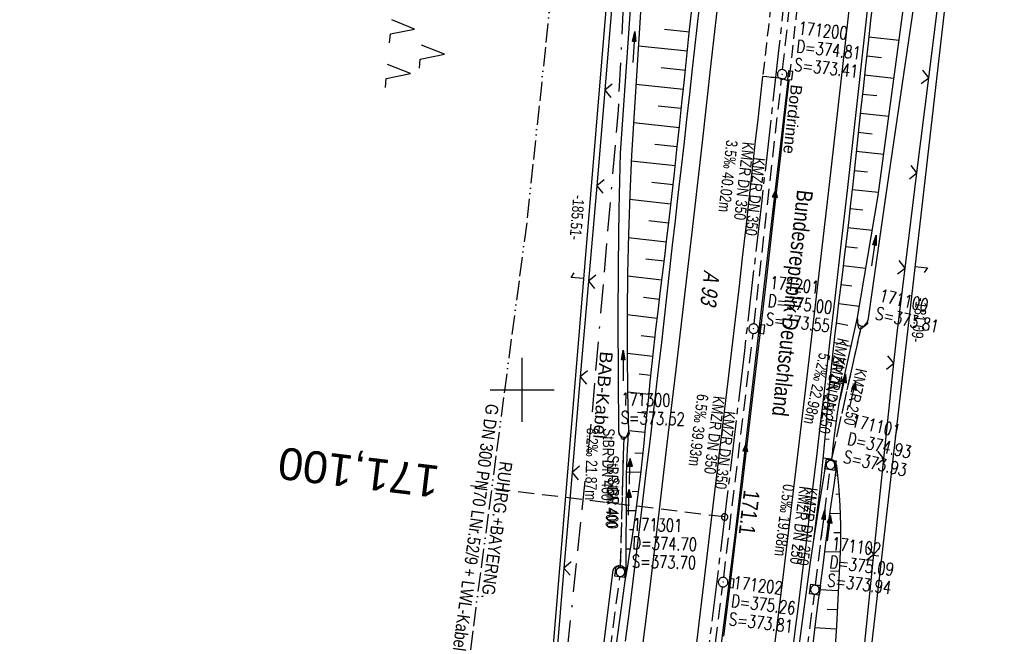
# Model space of a CAD drawing. Extents: x 509531 to 509917, y 454649 to 455599.
# Tile 14 of 26: x 509621 to 509775, y 455062 to 455158. Entities that reach past the tile are written whole.
import ezdxf
from ezdxf.enums import TextEntityAlignment as Align

# ---------------------------------------------------------------- set-up
doc = ezdxf.new("R2010")
doc.units = 0
doc.header["$LTSCALE"] = 10
doc.header["$MEASUREMENT"] = 0
for name, pattern in [('ACAD_ISO13W100', [36, 12, -3, 12, -3, 0, -3, 0, -3]), ('ACAD_ISO16W100', [73, 15, -6.5, 15, -6.5, 15, -7, 1, -7]), ('ACHSE', [5.5, 4, -0.5, 0.5, -0.5]), ('AUSGEZOGEN', [0]), ('LT00', [0]), ('LT11', [0.3, 0.2, -0.1]), ('LT12', [0.4, 0.3, -0.1]), ('LT17', [0.15, 0.1, -0.05]), ('STRICHLINIE2', [0.375, 0.25, -0.125])]:
    doc.linetypes.add(name, pattern=pattern)
doc.layers.get('0').update_dxf_attribs({"linetype": 'LT00'})
for name, color, linetype in [('--EK_FBR', 1, 'LT00'), ('--EK_Halt-Pfeil', 4, 'LT00'), ('--EK_Haltung', 7, 'STRICHLINIE2'), ('--EK_Haltung-Text', 140, 'LT00'), ('--EK_Schacht-Text', 5, 'LT00'), ('--EK_ST-93-1', 30, 'LT17'), ('--EL_DFK_AB_L', 21, 'LT00'), ('--EL_Halt-Pfeil', 4, 'LT00'), ('--EL_Haltung', 182, 'STRICHLINIE2'), ('--EL_Haltung-Text', 182, 'LT00'), ('-AX-093', 35, 'ACHSE'), ('-ST-93-1', 250, 'LT00'), ('ABSTAND', 8, 'LT00'), ('BAB-KABEL', 220, 'ACAD_ISO16W100'), ('BAB-KABEL_TEXT', 221, 'Continuous'), ('BRD', 255, 'Continuous'), ('DFK_AB_L', 21, 'LT00'), ('DFK_BES-WEGE', 255, 'LT00'), ('DFK_KATASTER', 250, 'LT00'), ('DFK_NUTZUNG', 250, 'LT00'), ('DL', 182, 'LT12'), ('DL_PFEIL', 201, 'LT00'), ('DL_TEXT', 182, 'LT00'), ('GASLTG', 250, 'ACAD_ISO13W100'), ('GASLTG_TEXT', 250, 'Continuous'), ('MITTELSTREIFEN-Ü_LINIE', 250, 'LT11'), ('PFEIL', 140, 'AUSGEZOGEN'), ('RINNE_TEXT', 11, 'Continuous'), ('V116_AFBR_BAB', 250, 'LT00'), ('V116_BOESCH', 250, 'LT00'), ('V116_BOSCHUNG', 250, 'LT00'), ('V116_GRABEN', 250, 'LT00'), ('V116_H_BORD', 8, 'LT00'), ('V116_KA_MULD', 182, 'LT00'), ('V116_KA_PRUF', 182, 'LT00'), ('V116_LD_MARK', 250, 'LT00'), ('V116_PARK_MS', 1, 'LT00'), ('V116_RASTER', 250, 'LT00'), ('V116_SINKK', 182, 'LT00'), ('V116_UK_DURCH', 182, 'LT00'), ('V116_ZAUN', 40, 'LT00')]:
    doc.layers.add(name, color=color, linetype=linetype)
doc.styles.add('Arial', font='ARIAL.TTF')
doc.styles.add('Beschrift', font='ARIAL.TTF')
doc.styles.add('Haltungsbeschriftung', font='ARIAL.TTF', dxfattribs={"width": 0.75})
doc.styles.add('schachtbeschriftung', font='romans.shx', dxfattribs={"width": 0.75, "height": 2})
doc.styles.get("Standard").update_dxf_attribs({"font": 'ARIAL.TTF'})
doc.styles.add('Versorgungsltg', font='ARIAL.TTF', dxfattribs={"width": 0.8, "height": 2})

# ---------------------------------------------------------------- blocks, each defined once
blk = doc.blocks.new('SYMB7052')
at = {"color": 0, "linetype": 'ByBlock'}
blk.add_lwpolyline([(0, 0), (0, 0.196), (0.076, 0.156)], dxfattribs=at)
blk = doc.blocks.new('SYMB7221')
at = {"color": 0, "linetype": 'ByBlock'}
for p, q in [((0, 0.435), (-0.11, 0.065)), ((0.11, 0.065), (0, 0.435)), ((0.25, 0.065), (0.11, 0.065)), ((-0.35, -0.065), (-0.46, -0.435)), ((0.35, -0.065), (0.24, -0.435))]:
    blk.add_line(p, q, dxfattribs=at)
for points in [[(-0.1, -0.435), (-0.24, -0.435), (-0.35, -0.065)], [(0.6, -0.435), (0.46, -0.435), (0.35, -0.065)]]:
    blk.add_lwpolyline(points, dxfattribs=at)
blk = doc.blocks.new('Pfreil3')
at = {"layer": 'PFEIL'}
blk.add_hatch(color=256, dxfattribs=at).paths.add_polyline_path([(-1.55, 0.27), (-1.55, -0.27), (0, 0)])
for p, q in [((-1.55, 0), (-4.83, 0)), ((-1.55, -0.27), (-1.55, 0.27)), ((-1.55, 0.27), (0, 0)), ((0, 0), (-1.55, -0.27))]:
    blk.add_line(p, q, dxfattribs=at)
blk = doc.blocks.new('SYMB0652')
at = {"color": 0, "linetype": 'ByBlock'}
blk.add_lwpolyline([(-0.15, -0.075), (0.15, -0.075), (0.15, 0.075), (-0.15, 0.075), (-0.15, -0.075)], dxfattribs=at)
blk = doc.blocks.new('SYMB0003')
at = {"color": 0, "linetype": 'ByBlock'}
for p, q in [((-0.015712, 0), (0.010166, 0.012015)), ((0, -0.021257), (-0.015712, 0)), ((0.010166, 0.012015), (0, -0.021257))]:
    blk.add_line(p, q, dxfattribs=at)
for points in [[(-0.031395, 0.499013), (-0.093691, 0.491144), (-0.154509, 0.475528), (-0.21289, 0.452414), (-0.267913, 0.422164), (-0.318712, 0.385257), (-0.364484, 0.342274), (-0.404509, 0.293893), (-0.438154, 0.240877), (-0.464888, 0.184062), (-0.484292, 0.124345), (-0.496058, 0.062667), (-0.5, 0)], [(-0.5, 0), (-0.496058, -0.062667), (-0.484292, -0.124345), (-0.464888, -0.184062), (-0.438154, -0.240877), (-0.404509, -0.293893), (-0.364485, -0.342274), (-0.318712, -0.385257), (-0.267914, -0.422164), (-0.21289, -0.452414), (-0.154509, -0.475529), (-0.093691, -0.491144), (-0.031395, -0.499014), (0.031395, -0.499014)], [(0.5, 0), (0.496057, 0.062667), (0.484292, 0.124345), (0.464888, 0.184062), (0.438153, 0.240877), (0.404509, 0.293893), (0.364484, 0.342274), (0.318712, 0.385257), (0.267913, 0.422164), (0.21289, 0.452414), (0.154509, 0.475528), (0.093691, 0.491144), (0.031395, 0.499013), (-0.031395, 0.499013)], [(0.031395, -0.499014), (0.093691, -0.491144), (0.154509, -0.475529), (0.21289, -0.452414), (0.267914, -0.422164), (0.318712, -0.385257), (0.364485, -0.342274), (0.404509, -0.293893), (0.438154, -0.240877), (0.464889, -0.184062), (0.484292, -0.124345), (0.496058, -0.062667), (0.5, 0)]]:
    blk.add_lwpolyline(points, dxfattribs=at)
blk = doc.blocks.new('SYMB1107')
at = {"color": 0, "linetype": 'ByBlock'}
for points in [[(-0.2, 0), (-0.196157, 0.039018), (-0.184776, 0.076537), (-0.166294, 0.111114), (-0.141421, 0.141421), (-0.111114, 0.166294), (-0.076537, 0.184776), (-0.039018, 0.196157), (0, 0.2)], [(0, 0.2), (0.039018, 0.196157), (0.076537, 0.184776), (0.111114, 0.166294), (0.141421, 0.141421), (0.166294, 0.111114), (0.184776, 0.076537), (0.196157, 0.039018), (0.2, 0)]]:
    blk.add_lwpolyline(points, dxfattribs=at)
blk = doc.blocks.new('SYMB1210')
at = {"color": 0, "linetype": 'ByBlock'}
blk.add_line((0.018815, -0.179014), (0.055623, -0.17119), dxfattribs=at)
for points in [[(-0.2, -0.2), (-0.2, 0.2), (0.2, 0.2), (0.2, -0.2), (-0.2, -0.2)], [(0.018815, 0.179014), (-0.018815, 0.179014), (-0.055623, 0.17119), (-0.09, 0.155885), (-0.120444, 0.133766), (-0.145623, 0.105801), (-0.164438, 0.073213), (-0.176067, 0.037424), (-0.18, 0)], [(-0.18, 0), (-0.176067, -0.037424), (-0.164438, -0.073213), (-0.145623, -0.105801), (-0.120444, -0.133766), (-0.09, -0.155885), (-0.055623, -0.17119), (-0.018815, -0.179014), (0.018815, -0.179014)], [(0.18, 0), (0.176067, 0.037424), (0.164438, 0.073213), (0.145623, 0.105801), (0.120444, 0.133766), (0.09, 0.155885), (0.055623, 0.17119), (0.018815, 0.179014)], [(0.055623, -0.17119), (0.09, -0.155885), (0.120444, -0.133766), (0.145623, -0.105801), (0.164438, -0.073213), (0.176067, -0.037424), (0.18, 0)]]:
    blk.add_lwpolyline(points, dxfattribs=at)
blk = doc.blocks.new('SYMB0024')
at = {"color": 0, "linetype": 'ByBlock'}
for p, q in [((-0.5, 0.5), (0, 0)), ((0, 0), (0.5, 0.5))]:
    blk.add_line(p, q, dxfattribs=at)
blk = doc.blocks.new('SYMB0070')
at = {"color": 0, "linetype": 'ByBlock'}
for p, q in [((-0.5, 0), (0.2, 0)), ((0.5, 0), (0.2, 0.1)), ((0.2, 0.1), (0.2, 0)), ((0.468, 0), (0.21, 0.086)), ((0.21, 0.086), (0.21, -0.086)), ((0.21, -0.086), (0.468, 0)), ((0.22, -0.072), (0.437, 0)), ((0.23, -0.058), (0.405, 0)), ((0.24, -0.045), (0.374, 0)), ((0.342, 0), (0.25, 0.031)), ((0.25, 0.031), (0.25, -0.031)), ((0.25, -0.031), (0.342, 0)), ((0.26, -0.017), (0.31, 0)), ((0.27, -0.003), (0.279, 0))]:
    blk.add_line(p, q, dxfattribs=at)
for points in [[(0.2, 0), (0.2, -0.1), (0.5, 0)], [(0.437, 0), (0.22, 0.072), (0.22, -0.072)], [(0.405, 0), (0.23, 0.058), (0.23, -0.058)], [(0.374, 0), (0.24, 0.045), (0.24, -0.045)], [(0.31, 0), (0.26, 0.017), (0.26, -0.017)], [(0.279, 0), (0.27, 0.003), (0.27, -0.003)]]:
    blk.add_lwpolyline(points, dxfattribs=at)
blk = doc.blocks.new('SYMB2')
at = {"color": 0, "linetype": 'ByBlock', "flags": 128}
for points in [[(-0.031395, 0.499013), (-0.093691, 0.491144), (-0.154509, 0.475528), (-0.21289, 0.452414), (-0.267913, 0.422164), (-0.318712, 0.385257), (-0.364484, 0.342274), (-0.404509, 0.293893), (-0.438154, 0.240877), (-0.464888, 0.184062), (-0.484292, 0.124345), (-0.496058, 0.062667), (-0.5, 0)], [(-0.5, 0), (-0.496058, -0.062667), (-0.484292, -0.124345), (-0.464888, -0.184062), (-0.438154, -0.240877), (-0.404509, -0.293893), (-0.364485, -0.342274), (-0.318712, -0.385257), (-0.267914, -0.422164), (-0.21289, -0.452414), (-0.154509, -0.475529), (-0.093691, -0.491144), (-0.031395, -0.499014), (0.031395, -0.499014)], [(0.5, 0), (0.496057, 0.062667), (0.484292, 0.124345), (0.464888, 0.184062), (0.438153, 0.240877), (0.404509, 0.293893), (0.364484, 0.342274), (0.318712, 0.385257), (0.267913, 0.422164), (0.21289, 0.452414), (0.154509, 0.475528), (0.093691, 0.491144), (0.031395, 0.499013), (-0.031395, 0.499013)], [(0.031395, -0.499014), (0.093691, -0.491144), (0.154509, -0.475529), (0.21289, -0.452414), (0.267914, -0.422164), (0.318712, -0.385257), (0.364485, -0.342274), (0.404509, -0.293893), (0.438154, -0.240877), (0.464889, -0.184062), (0.484292, -0.124345), (0.496058, -0.062667), (0.5, 0)]]:
    blk.add_lwpolyline(points, dxfattribs=at)

msp = doc.modelspace()

# ---------------------------------------------------------------- linework, layer by layer
at = {"layer": '--EK_FBR'}
for points in [[(509754.14, 455161.33), (509753.63, 455156.6), (509753.11, 455151.87), (509752.58, 455147.14), (509751.69, 455139.16), (509750.79, 455131.17), (509749.88, 455123.19), (509748.97, 455115.24), (509748.06, 455107.3), (509747.14, 455099.35), (509746.59, 455094.7), (509746.05, 455090.06), (509745.5, 455085.41), (509744.94, 455080.77), (509744.38, 455076.13), (509743.95, 455072.67), (509743.52, 455069.2), (509743.08, 455065.74), (509742.65, 455062.28), (509742.21, 455058.82)], [(509716.17, 455060.73), (509716.76, 455065.41), (509717.34, 455070.1), (509717.91, 455074.79), (509718.48, 455079.48), (509718.97, 455083.5), (509719.46, 455087.51), (509719.94, 455091.53), (509720.43, 455095.55), (509720.9, 455099.57), (509721.37, 455103.59), (509721.81, 455107.4), (509722.24, 455111.22), (509722.67, 455115.03), (509723.1, 455118.85), (509723.52, 455122.66), (509723.95, 455126.48), (509724.4, 455130.44), (509724.85, 455134.4), (509725.3, 455138.36), (509725.75, 455142.31), (509726.2, 455146.27), (509726.64, 455150.23), (509727.01, 455153.46), (509727.36, 455156.69), (509727.71, 455159.92)], [(509741.56, 455148.37), (509741.13, 455148.52), (509740.69, 455148.65), (509740.25, 455148.75), (509739.81, 455148.81), (509739.37, 455148.86), (509738.93, 455148.89), (509738.26, 455148.96), (509737.59, 455149.04)]]:
    msp.add_lwpolyline(points, dxfattribs=at)
at = {"layer": '--EK_FBR', "color": 2}
for points in [[(509737.59, 455149.04), (509737.2, 455145.67), (509736.82, 455142.3), (509736.45, 455138.93), (509736.07, 455135.56), (509735.7, 455132.19), (509735.32, 455128.82), (509734.95, 455125.45), (509734.4, 455120.64), (509733.85, 455115.83), (509733.29, 455111.01), (509732.72, 455106.2), (509732.15, 455101.39), (509731.23, 455093.58), (509730.3, 455085.77), (509729.36, 455077.96), (509728.78, 455073.14), (509728.2, 455068.33), (509727.61, 455063.51), (509727.02, 455058.7)], [(509741.69, 455148.39), (509741.03, 455142.54), (509740.37, 455136.69), (509739.71, 455130.84), (509739.04, 455124.99), (509738.13, 455117.04), (509737.2, 455109.09), (509736.27, 455101.14), (509735.33, 455093.18), (509734.38, 455085.23), (509733.42, 455077.27), (509732.46, 455069.37), (509731.49, 455061.47)]]:
    msp.add_lwpolyline(points, dxfattribs=at)
at = {"layer": '--EK_Haltung'}
for p, q in [((509740.72, 455150.11), (509744.91, 455188.3)), ((509736.27, 455110.33), (509740.56, 455148.61)), ((509748.37, 455089.02), (509753.04, 455109.98)), ((509731.5, 455070.69), (509736.1, 455108.84)), ((509715.38, 455072.27), (509715.92, 455092.63)), ((509745.87, 455069.5), (509748.11, 455087.55)), ((509710.43, 455033.06), (509715.26, 455070.78)), ((509726.41, 455030.68), (509731.32, 455069.2)), ((509740.66, 455029.19), (509745.68, 455068.02))]:
    msp.add_line(p, q, dxfattribs=at)
at = {"layer": '--EK_ST-93-1', "ltscale": 2.5}
msp.add_line((509731.65, 455080.13), (509691.94, 455084.98), dxfattribs=at)
at = {"layer": '--EL_DFK_AB_L'}
for p, q in [((509717.89, 455217.18), (509702.66, 455033.81)), ((509770.54, 455199.1), (509750.12, 455020.68))]:
    msp.add_line(p, q, dxfattribs=at)
at = {"layer": '--EL_Haltung'}
for p, q in [((509740.72, 455150.11), (509744.91, 455188.3)), ((509736.27, 455110.33), (509740.56, 455148.61)), ((509748.37, 455089.02), (509753.04, 455109.98)), ((509731.5, 455070.69), (509736.1, 455108.84)), ((509715.38, 455072.27), (509715.92, 455092.63)), ((509745.87, 455069.5), (509748.11, 455087.55)), ((509710.43, 455033.06), (509715.26, 455070.78)), ((509726.41, 455030.68), (509731.32, 455069.2)), ((509740.66, 455029.19), (509745.68, 455068.02))]:
    msp.add_line(p, q, dxfattribs=at)
at = {"layer": '-AX-093', "ltscale": 0.2}
msp.add_lwpolyline([(509749.79, 455247.12), (509747.48, 455223.61), (509745.09, 455200.1), (509742.62, 455176.59), (509740.08, 455153.1), (509737.45, 455129.62), (509734.74, 455106.14), (509731.96, 455082.68), (509729.09, 455059.22), (509726.15, 455035.77), (509723.12, 455012.34), (509720.02, 454988.91), (509716.84, 454965.5), (509713.57, 454942.09), (509710.23, 454918.7), (509706.81, 454895.32), (509703.31, 454871.95), (509699.73, 454848.59)], dxfattribs=at)
at = {"layer": 'BAB-KABEL', "ltscale": 0.03, "flags": 128}
msp.add_lwpolyline([(509744.43, 455587.15), (509744.88, 455574.42), (509745.02, 455570.73), (509745.41, 455559.94), (509746.46, 455539.74), (509746.86, 455517.32), (509747.25, 455499.24), (509747.25, 455483.3), (509746.99, 455479.09), (509746.07, 455473.11), (509741.72, 455446.59), (509735.26, 455405.83), (509727.75, 455362.59), (509727.09, 455349.48), (509725.64, 455318.87), (509724.57, 455296.05), (509722.06, 455252.91), (509719.95, 455223.63), (509716.98, 455184.52), (509714.99, 455143.77), (509710.81, 455095.31), (509707.54, 455064.12), (509704.45, 455036.72), (509702.1, 455030.39), (509690.68, 455027.12), (509685.78, 455001.29), (509698.68, 454988.55), (509687.3, 454943.02), (509685.24, 454936.13), (509682.28, 454911.56), (509678.85, 454889.21), (509677.03, 454864.13), (509675.21, 454842.29), (509675.21, 454838.88), (509674.58, 454831.13), (509663.94, 454792.59), (509656.04, 454760.97), (509649.8, 454731.91), (509645.39, 454711.52), (509640.68, 454673.99), (509632.77, 454668.85)], dxfattribs=at)
at = {"layer": 'DFK_AB_L'}
for p, q in [((509717.89, 455217.18), (509702.66, 455033.81)), ((509770.54, 455199.1), (509750.12, 455020.68))]:
    msp.add_line(p, q, dxfattribs=at)
at = {"layer": 'DL'}
for p, q in [((509748.37, 455089.02), (509753.04, 455109.98)), ((509715.38, 455072.27), (509715.92, 455092.63))]:
    msp.add_line(p, q, dxfattribs=at)
at = {"layer": 'GASLTG', "ltscale": 0.025, "flags": 128}
msp.add_lwpolyline([(509732.41, 455588.47), (509731.56, 455550.22), (509730.86, 455531.77), (509729.98, 455496.07), (509729.82, 455473.79), (509723.14, 455402.32), (509719.99, 455370.23), (509719.32, 455359.34), (509718.22, 455346.92), (509717.58, 455329.18), (509717.03, 455313.89), (509716.01, 455279.64), (509715.62, 455261.05), (509714.41, 455253.67), (509713.55, 455245.77), (509712.75, 455238.46), (509710.11, 455214.89), (509700.77, 455126.62), (509692.79, 455066.17), (509691.9, 455059.06), (509688.48, 455033.75), (509683.04, 454993.78), (509674.83, 454936.52), (509667.27, 454889.45), (509660.75, 454850.41), (509657.9, 454839.06), (509646.1, 454798.18), (509643.65, 454788.35), (509640.96, 454775.41), (509638.39, 454763.73), (509630.01, 454722.15), (509625.52, 454700.41), (509623.56, 454684.93), (509621.45, 454670.09)], dxfattribs=at)
at = {"layer": 'MITTELSTREIFEN-Ü_LINIE', "flags": 128}
for points in [[(509758.29, 455366.36), (509757.83, 455360.62), (509757.37, 455354.88), (509756.91, 455349.14), (509756.44, 455343.4), (509755.8, 455335.68), (509755.15, 455327.96), (509754.49, 455320.24), (509754.08, 455315.44), (509753.67, 455310.64), (509753.26, 455305.84), (509752.85, 455301.05), (509752.43, 455296.25), (509752.1, 455292.34), (509751.76, 455288.44), (509751.43, 455284.53), (509751.09, 455280.63), (509750.75, 455276.72), (509750.4, 455272.82), (509749.96, 455268.02), (509749.52, 455263.22), (509749.07, 455258.42), (509748.6, 455253.62), (509748.14, 455248.82), (509747.55, 455242.87), (509746.96, 455236.93), (509746.36, 455230.98), (509745.75, 455225.04), (509745.26, 455220.24), (509744.77, 455215.44), (509744.27, 455210.64), (509743.77, 455205.85), (509743.26, 455201.05), (509742.84, 455197.12), (509742.42, 455193.19), (509742, 455189.27), (509741.57, 455185.34), (509741.15, 455181.41), (509740.73, 455177.49), (509740.46, 455174.89), (509740.19, 455172.29), (509739.92, 455169.69), (509739.64, 455167.1), (509739.36, 455164.5), (509739.07, 455161.91), (509738.78, 455159.33), (509738.49, 455156.76), (509738.19, 455154.19), (509737.89, 455151.61), (509737.59, 455149.04)], [(509762.46, 455365.97), (509761.84, 455358.41), (509761.23, 455350.86), (509760.61, 455343.3), (509760.14, 455337.5), (509759.66, 455331.69), (509759.17, 455325.89), (509758.69, 455320.08), (509758.28, 455315.28), (509757.87, 455310.47), (509757.45, 455305.67), (509757.02, 455300.87), (509756.58, 455296.07), (509756.23, 455292.22), (509755.87, 455288.37), (509755.5, 455284.52), (509755.14, 455280.68), (509754.77, 455276.83), (509754.41, 455272.98), (509754.02, 455268.89), (509753.64, 455264.8), (509753.26, 455260.72), (509752.88, 455256.63), (509752.49, 455252.54), (509752.1, 455248.45), (509751.72, 455244.53), (509751.33, 455240.6), (509750.94, 455236.68), (509750.55, 455232.75), (509750.15, 455228.83), (509749.76, 455224.9), (509749.36, 455220.87), (509748.96, 455216.85), (509748.55, 455212.82), (509748.15, 455208.79), (509747.74, 455204.76), (509747.33, 455200.73), (509746.85, 455196.01), (509746.35, 455191.28), (509745.85, 455186.55), (509745.35, 455181.83), (509744.84, 455177.1), (509744.42, 455173.18), (509744, 455169.26), (509743.58, 455165.33), (509743.15, 455161.41), (509742.79, 455158.15), (509742.42, 455154.9), (509742.06, 455151.64), (509741.69, 455148.39)]]:
    msp.add_lwpolyline(points, dxfattribs=at)
at = {"layer": 'V116_AFBR_BAB'}
for points in [[(509754.14, 455161.33), (509753.63, 455156.6), (509753.11, 455151.87), (509752.58, 455147.14), (509751.69, 455139.16), (509750.79, 455131.17), (509749.88, 455123.19), (509748.97, 455115.24), (509748.06, 455107.3), (509747.14, 455099.35), (509746.59, 455094.7), (509746.05, 455090.06), (509745.5, 455085.41), (509744.94, 455080.77), (509744.38, 455076.13), (509743.95, 455072.67), (509743.52, 455069.2), (509743.08, 455065.74), (509742.65, 455062.28), (509742.21, 455058.82)], [(509716.17, 455060.73), (509716.76, 455065.41), (509717.34, 455070.1), (509717.91, 455074.79), (509718.48, 455079.48), (509718.97, 455083.5), (509719.46, 455087.51), (509719.94, 455091.53), (509720.43, 455095.55), (509720.9, 455099.57), (509721.37, 455103.59), (509721.81, 455107.4), (509722.24, 455111.22), (509722.67, 455115.03), (509723.1, 455118.85), (509723.52, 455122.66), (509723.95, 455126.48), (509724.4, 455130.44), (509724.85, 455134.4), (509725.3, 455138.36), (509725.75, 455142.31), (509726.2, 455146.27), (509726.64, 455150.23), (509727.01, 455153.46), (509727.36, 455156.69), (509727.71, 455159.92)]]:
    msp.add_lwpolyline(points, dxfattribs=at)
at = {"layer": 'V116_AFBR_BAB', "color": 0}
for points in [[(509737.59, 455149.04), (509737.2, 455145.67), (509736.82, 455142.3), (509736.45, 455138.93), (509736.07, 455135.56), (509735.7, 455132.19), (509735.32, 455128.82), (509734.95, 455125.45), (509734.4, 455120.64), (509733.85, 455115.83), (509733.29, 455111.01), (509732.72, 455106.2), (509732.15, 455101.39), (509731.23, 455093.58), (509730.3, 455085.77), (509729.36, 455077.96), (509728.78, 455073.14), (509728.2, 455068.33), (509727.61, 455063.51), (509727.02, 455058.7)], [(509741.69, 455148.39), (509741.03, 455142.54), (509740.37, 455136.69), (509739.71, 455130.84), (509739.04, 455124.99), (509738.13, 455117.04), (509737.2, 455109.09), (509736.27, 455101.14), (509735.33, 455093.18), (509734.38, 455085.23), (509733.42, 455077.27), (509732.46, 455069.37), (509731.49, 455061.47)]]:
    msp.add_lwpolyline(points, dxfattribs=at)
at = {"layer": 'V116_BOESCH'}
for points in [[(509754.89, 455161.31), (509754.48, 455157.77), (509754.08, 455154.22), (509753.68, 455150.67), (509753.29, 455147.13), (509752.96, 455144.14), (509752.64, 455141.14), (509752.32, 455138.15), (509752, 455135.16), (509751.67, 455132.17), (509751.34, 455129.18), (509751, 455126.19), (509750.65, 455123.2), (509750.36, 455120.81), (509750.07, 455118.41), (509749.77, 455116.02), (509749.47, 455113.62), (509749.18, 455111.23), (509748.89, 455108.84), (509748.62, 455106.44), (509748.35, 455104.04), (509748.1, 455101.64), (509747.88, 455099.24), (509747.73, 455097.56), (509747.59, 455095.88), (509747.45, 455094.19), (509747.3, 455092.51), (509747.15, 455090.83), (509746.95, 455088.73), (509746.74, 455086.63), (509746.51, 455084.54), (509746.27, 455082.44), (509746.02, 455080.35), (509745.76, 455078.26), (509745.51, 455076.17)], [(509716.2, 455070.67), (509716.5, 455072.46), (509716.79, 455074.26), (509717.08, 455076.05), (509717.35, 455077.85), (509717.62, 455079.65), (509717.95, 455082.05), (509718.25, 455084.44), (509718.53, 455086.85), (509718.8, 455089.25), (509719.05, 455091.66), (509719.3, 455094.06), (509719.54, 455096.47), (509719.78, 455098.88), (509720.02, 455101.29), (509720.27, 455103.69), (509720.59, 455106.56), (509720.91, 455109.43), (509721.25, 455112.29), (509721.59, 455115.15), (509721.93, 455118.01), (509722.28, 455120.88), (509722.62, 455123.74), (509722.96, 455126.6), (509723.38, 455130.25), (509723.79, 455133.91), (509724.19, 455137.56), (509724.59, 455141.22), (509724.97, 455144.87), (509725.36, 455148.53), (509725.75, 455152.19), (509726.13, 455155.84), (509726.53, 455159.5)], [(509748.42, 455089.14), (509748.49, 455089.88), (509748.56, 455090.61), (509748.77, 455092.52), (509749.02, 455094.41), (509749.31, 455096.31), (509749.63, 455098.2), (509749.98, 455100.08), (509750.35, 455101.96), (509750.74, 455103.84), (509751.15, 455105.72), (509751.58, 455107.59), (509752.01, 455109.46), (509752.44, 455111.34)], [(509716.2, 455070.67), (509716.24, 455072.93), (509716.26, 455075.2), (509716.28, 455077.46), (509716.29, 455079.73), (509716.29, 455081.14), (509716.28, 455082.54), (509716.29, 455083.95), (509716.3, 455085.36), (509716.32, 455086.77), (509716.36, 455088.11), (509716.41, 455089.45), (509716.48, 455090.79), (509716.55, 455092.12), (509716.62, 455093.46)], [(509749.13, 455088.16), (509749.44, 455085.06), (509749.65, 455081.95), (509749.77, 455078.84), (509749.79, 455075.72), (509749.62, 455072.56), (509749.46, 455069.4), (509749.29, 455066.24), (509749.12, 455063.08), (509748.94, 455059.92), (509748.74, 455056.76), (509748.54, 455053.6), (509748.33, 455050.45), (509748.09, 455047.29), (509747.81, 455043.65), (509747.5, 455040.02), (509747.17, 455036.38), (509746.83, 455032.74), (509746.47, 455029.11), (509746.11, 455025.48), (509745.74, 455021.84), (509745.36, 455018.21), (509744.98, 455014.58)]]:
    msp.add_lwpolyline(points, dxfattribs=at)
at = {"layer": 'V116_BOSCHUNG'}
for p, q in [((509726.14, 455155.94), (509722.25, 455156.35)), ((509754.2, 455155.25), (509758.92, 455154.69)), ((509725.83, 455152.96), (509718.17, 455153.76)), ((509753.86, 455152.26), (509756.19, 455151.99)), ((509725.51, 455149.98), (509721.75, 455150.37)), ((509753.52, 455149.27), (509758.12, 455148.76)), ((509725.2, 455146.99), (509717.79, 455147.77)), ((509753.19, 455146.27), (509755.46, 455146.03)), ((509724.88, 455144.01), (509721.24, 455144.39)), ((509752.87, 455143.29), (509757.32, 455142.82)), ((509724.57, 455141.02), (509717.41, 455141.78)), ((509752.55, 455140.31), (509754.73, 455140.08)), ((509724.25, 455138.04), (509720.73, 455138.41)), ((509752.23, 455137.33), (509756.52, 455136.87)), ((509723.92, 455135.05), (509717.05, 455135.8)), ((509751.91, 455134.34), (509754.01, 455134.12)), ((509723.59, 455132.06), (509720.25, 455132.43)), ((509751.58, 455131.36), (509755.71, 455130.92)), ((509723.25, 455129.06), (509716.79, 455129.81)), ((509751.25, 455128.39), (509753.24, 455128.17)), ((509722.9, 455126.08), (509719.79, 455126.44)), ((509750.91, 455125.42), (509754.73, 455124.98)), ((509722.55, 455123.1), (509716.59, 455123.79)), ((509750.56, 455122.45), (509752.4, 455122.23)), ((509722.19, 455120.13), (509719.35, 455120.45)), ((509750.2, 455119.47), (509753.73, 455119.05)), ((509721.83, 455117.15), (509716.46, 455117.77)), ((509749.83, 455116.49), (509751.53, 455116.29)), ((509721.47, 455114.17), (509718.95, 455114.46)), ((509749.46, 455113.51), (509752.74, 455113.12)), ((509721.12, 455111.19), (509716.4, 455111.74)), ((509750.91, 455110.06), (509749.08, 455110.42)), ((509720.77, 455108.21), (509718.58, 455108.46)), ((509751.4, 455106.8), (509748.73, 455107.4)), ((509720.44, 455105.24), (509716.4, 455105.68)), ((509749.57, 455104.14), (509748.39, 455104.39)), ((509720.12, 455102.26), (509718.28, 455102.46)), ((509750.15, 455100.96), (509748.08, 455101.38)), ((509719.82, 455099.29), (509716.48, 455099.63)), ((509748.7, 455098.19), (509747.8, 455098.35)), ((509719.52, 455096.3), (509718.03, 455096.45)), ((509749.12, 455095.1), (509747.54, 455095.33)), ((509719.22, 455093.32), (509716.62, 455093.58)), ((509748.01, 455092.23), (509747.29, 455092.31)), ((509717.62, 455090.19), (509718.89, 455090.09)), ((509748.43, 455089.18), (509747.01, 455089.31)), ((509716.33, 455087.18), (509718.56, 455087.12)), ((509749.29, 455086.67), (509748.91, 455086.63)), ((509717.18, 455084.14), (509718.21, 455084.15)), ((509749.54, 455083.68), (509749.01, 455083.64)), ((509716.28, 455081.14), (509717.83, 455081.16)), ((509749.71, 455080.67), (509748.07, 455080.6)), ((509716.78, 455078.18), (509717.4, 455078.16)), ((509749.78, 455077.64), (509748.72, 455077.63)), ((509716.26, 455075.15), (509716.94, 455075.16)), ((509749.73, 455074.62), (509747.26, 455074.68)), ((509749.57, 455071.59), (509748.22, 455071.66)), ((509749.42, 455068.59), (509746.49, 455068.74)), ((509749.26, 455065.59), (509747.69, 455065.68)), ((509749.09, 455062.58), (509745.75, 455062.79))]:
    msp.add_line(p, q, dxfattribs=at)
at = {"layer": 'V116_GRABEN'}
for points in [[(509752.44, 455111.34), (509755.64, 455130.42), (509759.46, 455158.66), (509762.99, 455183.67), (509766.67, 455209.03), (509770.27, 455233.79), (509773.55, 455258.35)], [(509775.37, 455257.97), (509771.69, 455233.34), (509767.84, 455208.81), (509764.36, 455183.14), (509760.92, 455158.19), (509756.82, 455130.18), (509754.05, 455110.85)], [(509715.12, 455093.42), (509715.04, 455102.14), (509715.02, 455110.86), (509715.06, 455119.58), (509715.17, 455128.3), (509715.35, 455137.01), (509717.13, 455162.56), (509718.98, 455191.31), (509720.65, 455216.59), (509720.9, 455220.33), (509721.16, 455224.08), (509721.41, 455227.82), (509721.67, 455231.57), (509721.92, 455235.32), (509722.17, 455239.06), (509722.41, 455242.81)], [(509718.72, 455162.47), (509717.1, 455136.74), (509716.81, 455130.56), (509716.6, 455124.38), (509716.47, 455118.2), (509716.4, 455112.01), (509716.4, 455105.83), (509716.48, 455099.65), (509716.62, 455093.46)], [(509754.05, 455110.85), (509753.81, 455110.5), (509753.57, 455110.18), (509753.35, 455109.89), (509753.14, 455109.67), (509752.96, 455109.54), (509752.81, 455109.51), (509752.69, 455109.61), (509752.6, 455109.82), (509752.54, 455110.12), (509752.49, 455110.49), (509752.46, 455110.9), (509752.44, 455111.34)], [(509716.62, 455093.46), (509716.47, 455093.09), (509716.31, 455092.76), (509716.15, 455092.48), (509716, 455092.3), (509715.84, 455092.23), (509715.7, 455092.31), (509715.55, 455092.49), (509715.41, 455092.75), (509715.27, 455093.07), (509715.12, 455093.42)], [(509747.41, 455088.36), (509747.62, 455088.61), (509747.84, 455088.83), (509748.04, 455089.01), (509748.24, 455089.12), (509748.42, 455089.14), (509748.58, 455089.07), (509748.73, 455088.91), (509748.87, 455088.69), (509749, 455088.44), (509749.13, 455088.16)], [(509747.41, 455088.36), (509746.93, 455085.31), (509746.45, 455082.26), (509745.97, 455079.22), (509745.51, 455076.17), (509744.99, 455072.7), (509744.49, 455069.22), (509744.01, 455065.75), (509743.55, 455062.27), (509743.11, 455058.79)], [(509749.13, 455088.16), (509748.7, 455085.13), (509748.27, 455082.1), (509747.85, 455079.07), (509747.44, 455076.04), (509746.98, 455072.54), (509746.53, 455069.04), (509746.09, 455065.54), (509745.66, 455062.04), (509745.24, 455058.53)], [(509708.02, 455022.22), (509714.25, 455071.8), (509714.37, 455072.06), (509714.54, 455072.27), (509714.77, 455072.43), (509715.04, 455072.52), (509715.31, 455072.54), (509715.59, 455072.48), (509715.83, 455072.35), (509716.03, 455072.15), (509716.17, 455071.91), (509716.24, 455071.64), (509709.46, 455022.1)]]:
    msp.add_lwpolyline(points, dxfattribs=at)
at = {"layer": 'V116_H_BORD'}
msp.add_lwpolyline([(509670.66, 454664.7), (509674.96, 454688.09), (509687.23, 454758.89), (509698.82, 454829.81), (509713.11, 454924.89), (509723.03, 454996.44), (509723.98, 455003.69), (509724.84, 455010.38), (509725.66, 455016.58), (509733.3, 455077.25), (509741.56, 455148.37)], dxfattribs=at)
at = {"layer": 'V116_LD_MARK'}
for points in [[(509739.96, 455249.71), (509738.73, 455237.38), (509737.47, 455225.04), (509736.2, 455212.71), (509734.9, 455200.38), (509733.58, 455188.05), (509732.24, 455175.72), (509730.89, 455163.4), (509729.51, 455151.08), (509728.12, 455138.76), (509726.71, 455126.44), (509725.37, 455114.82), (509724.01, 455103.19), (509722.63, 455091.58), (509721.24, 455079.96), (509719.83, 455068.34), (509718.4, 455056.73)], [(509760.23, 455247.25), (509759.14, 455236.15), (509758.03, 455225.04), (509756.89, 455213.94), (509755.74, 455202.84), (509754.57, 455191.74), (509753.39, 455180.65), (509752.18, 455169.55), (509750.96, 455158.46), (509749.72, 455147.37), (509748, 455132.11), (509746.24, 455116.86), (509744.46, 455101.61), (509742.65, 455086.37), (509740.8, 455071.12), (509738.93, 455055.89)]]:
    msp.add_lwpolyline(points, dxfattribs=at)
at = {"layer": 'V116_PARK_MS'}
msp.add_line((509741.69, 455148.39), (509741.56, 455148.37), dxfattribs=at)
msp.add_lwpolyline([(509741.56, 455148.37), (509741.13, 455148.52), (509740.69, 455148.65), (509740.25, 455148.75), (509739.81, 455148.81), (509739.37, 455148.86), (509738.93, 455148.89), (509738.26, 455148.96), (509737.59, 455149.04)], dxfattribs=at)
at = {"layer": 'V116_RASTER'}
for p, q in [((509700, 455095), (509700, 455105)), ((509695, 455100), (509705, 455100))]:
    msp.add_line(p, q, dxfattribs=at)
at = {"layer": 'V116_ZAUN'}
for p, q in [((509763.57, 455148.83), (509765.42, 455163.72)), ((509714.17, 455161.83), (509712.92, 455146.88)), ((509761.72, 455133.95), (509763.57, 455148.83)), ((509759.86, 455119.06), (509761.72, 455133.95)), ((509711.66, 455131.93), (509710.37, 455116.99)), ((509710.37, 455116.99), (509709.09, 455102.04)), ((509756.55, 455089.25), (509758.1, 455104.17)), ((509709.09, 455102.04), (509707.81, 455087.1)), ((509754.99, 455074.33), (509756.55, 455089.25)), ((509707.81, 455087.1), (509706.53, 455072.15)), ((509753.44, 455059.41), (509754.99, 455074.33)), ((509706.53, 455072.15), (509705.25, 455057.21))]:
    msp.add_line(p, q, dxfattribs=at)
for points in [[(509712.92, 455146.88), (509712.07, 455136.8), (509711.66, 455131.93)], [(509758.1, 455104.17), (509758.6, 455108.88), (509759.86, 455119.06)]]:
    msp.add_lwpolyline(points, dxfattribs=at)

# ---------------------------------------------------------------- block references
at = {"layer": '--EK_Halt-Pfeil', "yscale": 4, "zscale": 4}
for p, xscale, rotation in [((509739.41, 455129.36), 4.000000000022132, 83.60341999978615), ((509751.68, 455099.29), 3.999999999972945, 77.42743000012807), ((509734.79, 455089.64), 4.00000000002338, 83.13448999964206), ((509716.82, 455087.28), 3.999999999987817, 88.49063000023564), ((509747.98, 455078.4), 4.000000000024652, 82.89994999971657)]:
    msp.add_blockref('SYMB0070', p, dxfattribs=dict(at, xscale=xscale, rotation=rotation))
at = {"layer": '--EL_Halt-Pfeil', "yscale": 4, "zscale": 4}
for p, xscale, rotation in [((509739.41, 455129.36), 4.000000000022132, 83.60341999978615), ((509751.68, 455099.29), 3.999999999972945, 77.42743000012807), ((509734.79, 455089.64), 4.00000000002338, 83.13448999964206), ((509716.65, 455082.43), 3.999999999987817, 88.49063000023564), ((509747.98, 455078.4), 4.000000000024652, 82.89994999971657)]:
    msp.add_blockref('SYMB0070', p, dxfattribs=dict(at, xscale=xscale, rotation=rotation))
at = {"layer": '-ST-93-1', "rotation": 274.1956499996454}
msp.add_blockref('SYMB2', (509731.65, 455080.13), dxfattribs=at)
at = {"layer": 'DFK_KATASTER', "xscale": 10, "yscale": 10, "zscale": 10}
for p, rotation in [((509709.61, 455117.45), 85.25180001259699), ((509761.4, 455119.3), 263.4716599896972)]:
    msp.add_blockref('SYMB7052', p, dxfattribs=dict(at, rotation=rotation))
at = {"layer": 'DFK_NUTZUNG', "xscale": 10.00000000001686, "yscale": 10, "zscale": 10, "rotation": 264.7377100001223}
msp.add_blockref('SYMB7221', (509683.51, 455152.9), dxfattribs=at)
at = {"layer": 'DL_PFEIL', "yscale": 4, "zscale": 4}
for p, xscale, rotation in [((509750.14, 455100.44), 3.999999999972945, 77.42743000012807), ((509716.65, 455082.43), 3.999999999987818, 88.49063000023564)]:
    msp.add_blockref('SYMB0070', p, dxfattribs=dict(at, xscale=xscale, rotation=rotation))
at = {"layer": 'PFEIL'}
for p, rotation in [((509717.59, 455156.05), 86.34386132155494), ((509755.32, 455124.19), 81.54077124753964), ((509715.8, 455106.24), 90), ((509747.32, 455081.26), 81.73530547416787)]:
    msp.add_blockref('Pfreil3', p, dxfattribs=dict(at, rotation=rotation))
at = {"layer": 'V116_KA_MULD', "zscale": 3.8}
for p, xscale, yscale, rotation in [((509748.21, 455088.29), 3.799999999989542, 3.799999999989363, 261.0308913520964), ((509715.36, 455071.52), 3.799999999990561, 3.799999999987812, 262.2092517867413), ((509745.77, 455068.76), 3.799999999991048, 3.799999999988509, 263.1017135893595)]:
    msp.add_blockref('SYMB1210', p, dxfattribs=dict(at, xscale=xscale, yscale=yscale, rotation=rotation))
at = {"layer": 'V116_KA_PRUF', "xscale": 1.500000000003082, "yscale": 1.5, "zscale": 1.5, "rotation": 263.7512999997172}
for p in [(509740.64, 455149.36), (509736.18, 455109.58), (509731.41, 455069.94)]:
    msp.add_blockref('SYMB0003', p, dxfattribs=at)
at = {"layer": 'V116_SINKK', "zscale": 4.5}
for p, xscale, yscale, rotation in [((509741.91, 455149.19), 4.50000000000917, 4.50000000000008, 263.5733617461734), ((509737.52, 455109.5), 4.500000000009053, 4.500000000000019, 263.3089216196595), ((509732.75, 455069.77), 4.500000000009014, 4.499999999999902, 262.9994769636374)]:
    msp.add_blockref('SYMB0652', p, dxfattribs=dict(at, xscale=xscale, yscale=yscale, rotation=rotation))
at = {"layer": 'V116_UK_DURCH', "zscale": 4}
for p, xscale, yscale, rotation in [((509753.21, 455110.72), 4.000000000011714, 3.9999999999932, 171.1685872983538), ((509715.94, 455093.38), 4.000000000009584, 4.000000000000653, 176.2506601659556)]:
    msp.add_blockref('SYMB1107', p, dxfattribs=dict(at, xscale=xscale, yscale=yscale, rotation=rotation))
at = {"layer": 'V116_ZAUN', "yscale": 2.099999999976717, "zscale": 2.1}
for p, xscale, rotation in [((509763.57, 455148.83), 2.100000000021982, 82.90148000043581), ((509712.92, 455146.88), 2.100000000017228, 265.2062100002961), ((509761.72, 455133.95), 2.100000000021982, 82.90148000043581), ((509711.66, 455131.93), 2.10000000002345, 265.1013299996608), ((509759.86, 455119.06), 2.100000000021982, 82.90148000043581), ((509710.37, 455116.99), 2.10000000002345, 265.1013299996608), ((509758.1, 455104.17), 2.09999999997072, 84.0450400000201), ((509709.09, 455102.04), 2.10000000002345, 265.1013299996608), ((509756.55, 455089.25), 2.09999999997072, 84.0450400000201), ((509707.81, 455087.1), 2.10000000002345, 265.1013299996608), ((509754.99, 455074.33), 2.09999999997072, 84.0450400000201), ((509706.53, 455072.15), 2.10000000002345, 265.1013299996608)]:
    msp.add_blockref('SYMB0024', p, dxfattribs=dict(at, xscale=xscale, rotation=rotation))

# ---------------------------------------------------------------- texts
at = {"layer": '--EK_Haltung-Text', "style": 'Haltungsbeschriftung', "width": 0.75}
for s, rotation, p in [('3.5‰ 40.02m', -96.3966, (509731.93, 455139.15)), ('KMZR DN 350', -96.3966, (509734.47, 455138.86)), ('5.2‰ 22.98m', -102.5726, (509746.45, 455105.91)), ('KMZR DN 250', -102.5726, (509748.95, 455105.36)), ('6.5‰ 39.93m', -96.8655, (509727.36, 455099.43)), ('KMZR DN 350', -96.8655, (509729.9, 455099.13)), ('8.2‰ 21.87m', -91.5094, (509710.11, 455094.09)), ('StBR DN 400', -91.5094, (509712.67, 455094.02)), ('0.5‰ 19.68m', -97.1001, (509740.82, 455085.34)), ('KMZR DN 250', -97.1001, (509743.36, 455085.02))]:
    msp.add_text(s, height=1.8, rotation=rotation, dxfattribs=at).set_placement(p)
at = {"layer": '--EK_Schacht-Text', "style": 'schachtbeschriftung', "width": 0.75}
for s, rotation, p in [('171200', -6.2532, (509743.09, 455155.64)), ('D=374.81', -6.2532, (509742.78, 455152.78)), ('S=373.41', -6.2532, (509742.46, 455149.91)), ('171201', -6.3966, (509738.65, 455115.86)), ('171100', -12.5691, (509755.71, 455113.88)), ('D=375.00', -6.3966, (509738.33, 455113)), ('S=373.55', -6.3966, (509738.01, 455110.13)), ('S=373.81', -12.5691, (509755.08, 455111.07)), ('171300', -1.5129, (509715.44, 455097.58)), ('S=373.52', -1.5129, (509715.37, 455094.7)), ('171101', -12.5726, (509751.33, 455094.26)), ('D=374.93', -12.5726, (509750.7, 455091.45)), ('S=373.93', -12.5726, (509750.08, 455088.64)), ('171301', -1.5094, (509717.28, 455077.99)), ('D=374.70', -1.5094, (509717.21, 455075.11)), ('171102', -7.1, (509748.31, 455075)), ('S=373.70', -1.5094, (509717.13, 455072.23)), ('D=375.09', -7.1, (509747.96, 455072.15)), ('171202', -6.8655, (509732.92, 455068.93)), ('S=373.94', -7.1, (509747.6, 455069.29)), ('D=375.26', -6.8655, (509732.57, 455066.07)), ('S=373.81', -6.8655, (509732.23, 455063.21))]:
    msp.add_text(s, height=2, rotation=rotation, dxfattribs=at).set_placement(p)
at = {"layer": '--EK_ST-93-1', "style": 'Beschrift'}
msp.add_text('171,100', height=5, rotation=-186.8887, dxfattribs=at).set_placement((509686.98, 455085.59), align=Align.MIDDLE_LEFT)
at = {"layer": '--EL_Haltung-Text', "style": 'Haltungsbeschriftung', "width": 0.75}
for s, rotation, p in [('KMZR DN 350', -96.3966, (509736.23, 455136.42)), ('KMZR DN 250', -102.5726, (509749.33, 455108.23)), ('KMZR DN 350', -96.8655, (509731.58, 455096.77)), ('StBR DN 400', -91.5094, (509713.33, 455089.8)), ('KMZR DN 250', -97.1001, (509744.45, 455084.83))]:
    msp.add_text(s, height=1.8, rotation=rotation, dxfattribs=at).set_placement(p)
at = {"layer": '-ST-93-1', "style": 'Beschrift', "width": 0.8}
msp.add_text('  171.1', height=2.5, rotation=-96.8882, dxfattribs=at).set_placement((509734.87, 455085.98))
at = {"layer": 'ABSTAND', "width": 0.75}
for s, rotation, p in [(' -185.51-', -94.7447, (509708.03, 455131.06)), (' -181.09-', -96.5283, (509761.66, 455115.04))]:
    msp.add_text(s, height=1.8, rotation=rotation, dxfattribs=at).set_placement(p)
at = {"layer": 'BAB-KABEL_TEXT', "insert": (509711.62, 455099.27), "char_height": 2, "attachment_point": 8, "rotation": 265.4514, "style": 'Beschrift'}
msp.add_mtext('BAB-Kabel', dxfattribs=at)
at = {"layer": 'BRD', "insert": (509742.25, 455131.46), "char_height": 2.5, "attachment_point": 7, "rotation": 263.6173, "style": 'Beschrift'}
msp.add_mtext('{\\W0.8;Bundesrepublik Deutschland}', dxfattribs=at)
at = {"layer": 'DFK_BES-WEGE', "oblique": 13.754, "width": 0.75}
msp.add_text('A 93', height=2.5, rotation=264.1004, dxfattribs=at).set_placement((509728.42, 455118.81))
at = {"layer": 'DL_TEXT', "style": 'Haltungsbeschriftung', "width": 0.75}
for s, rotation, p in [('KMZR 250', -102.5726, (509752.21, 455103.49)), ('StBR 400', -91.5094, (509713.42, 455086.37))]:
    msp.add_text(s, height=1.8, rotation=rotation, dxfattribs=at).set_placement(p)
at = {"layer": 'GASLTG_TEXT', "insert": (509694.38, 455078.27), "char_height": 2, "attachment_point": 5, "rotation": 262.2649, "style": 'Versorgungsltg'}
msp.add_mtext('{\\fArial|b0|i0|c238|p34;RUHRG.+BAYERNG.\\PG DN 300} {\\fArial|b0|i0|c238|p34;PN70 LNr.52/9 + LWL-Kabel}', dxfattribs=at)
at = {"layer": 'RINNE_TEXT', "insert": (509742, 455147.84), "char_height": 1.8, "attachment_point": 7, "rotation": 263.5338, "style": 'Arial'}
msp.add_mtext('Bordrinne', dxfattribs=at)

doc.saveas('drawing.dxf')
